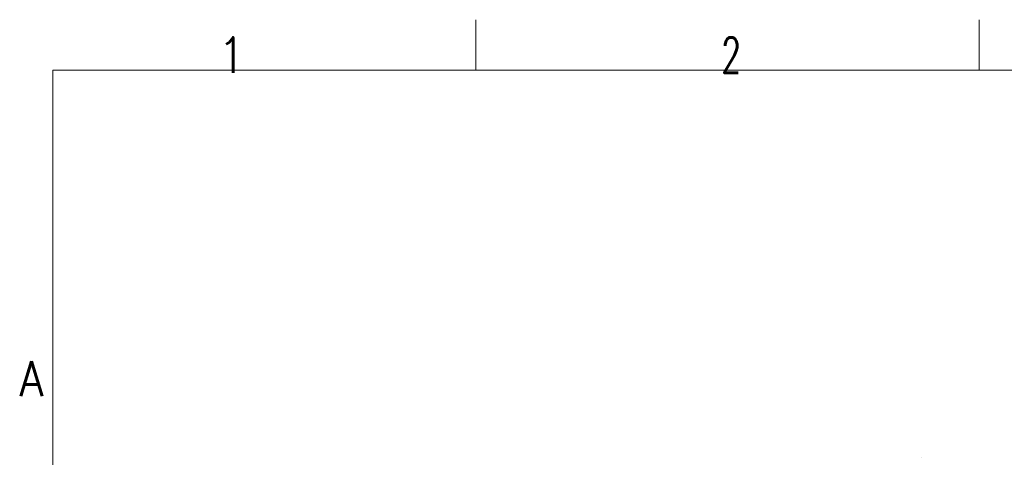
# Model space of a CAD drawing. Header units: inches. Extents: x 0 to 23760, y -13 to 16800.
# Tile 73 of 209: x 68 to 3980, y 15061 to 16800. Entities that reach past the tile are written whole.
import ezdxf

# ---------------------------------------------------------------- set-up
doc = ezdxf.new("R2010")
doc.units = ezdxf.units.IN
doc.layers.add('210', color=7, linetype='Continuous', true_color=0xffffff)
doc.layers.add('254', color=7, linetype='Continuous', true_color=0xffffff)
doc.styles.add('latin_extended', font='simplex.shx')

msp = doc.modelspace()

# ---------------------------------------------------------------- linework, layer by layer
at = {"layer": '210', "color": 7, "linetype": 'Continuous', "lineweight": 18}
for p, q in [((1880, 16600), (1880, 16800)), ((3880, 16600), (3880, 16800)), ((200, 200), (200, 16600)), ((200, 16600), (23560, 16600))]:
    msp.add_line(p, q, dxfattribs=at)
at = {"layer": '254', "color": 2, "linetype": 'Continuous', "lineweight": 25}
msp.add_line((3651.445, 15061.212), (3650.588, 15061.212), dxfattribs=at)

# ---------------------------------------------------------------- texts
at = {"layer": '210', "color": 211, "linetype": 'Continuous', "lineweight": 18, "char_height": 140, "attachment_point": 7, "line_spacing_factor": 0.963855, "style": 'latin_extended'}
for s, insert in [('\\W0.9188;1', (855.328, 16589.303)), ('\\W0.6563;2', (2855.328, 16589.303)), ('\\W0.8818;A', (67.11, 15303.644))]:
    msp.add_mtext(s, dxfattribs=dict(at, insert=insert))

doc.saveas('drawing.dxf')
